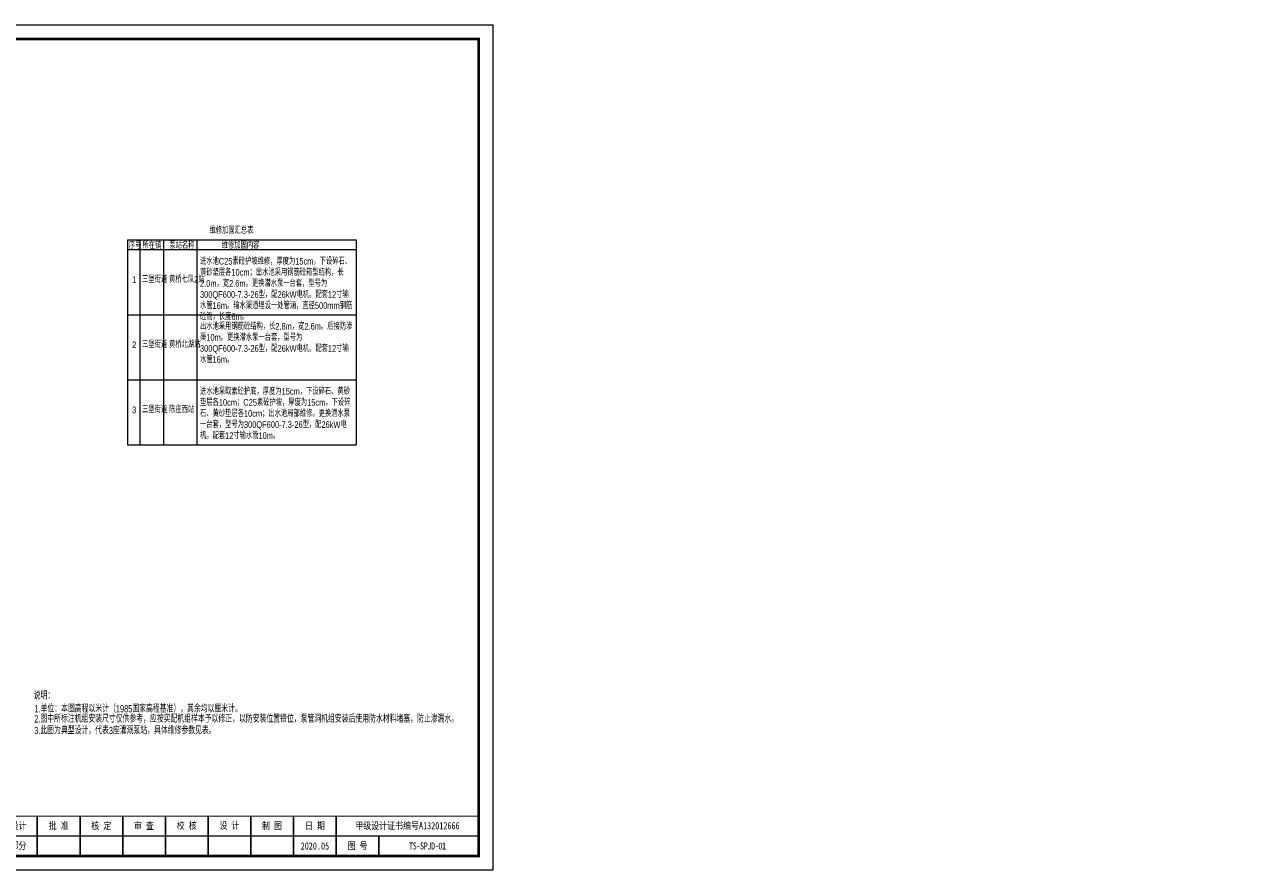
# Model space of a CAD drawing. Header units: inches. Extents: x 30313 to 48753, y -118909 to -59191.
# Tile 4 of 4: x 42601 to 48753, y -63392 to -59191. Entities that reach past the tile are written whole.
import ezdxf
from ezdxf.enums import TextEntityAlignment as Align

# ---------------------------------------------------------------- set-up
doc = ezdxf.new("R2010")
doc.units = ezdxf.units.IN
doc.header["$MEASUREMENT"] = 0
for name, color, linetype, lineweight in [('标注线', 7, 'Continuous', 18), ('细实线', 7, 'Continuous', 18), ('细实线 @ 1', 7, 'Continuous', 18)]:
    doc.layers.add(name, color=color, linetype=linetype, lineweight=lineweight)
doc.styles.add('biaokuang', font='hztxt_e.shx', dxfattribs={"width": 0.7, "height": 35, "bigfont": 'hztxt.shx'})
doc.styles.add('jiang', font='hztxt_e.shx', dxfattribs={"width": 0.65, "height": 35, "bigfont": 'hztxt.shx'})
doc.styles.add('图框', font='txt', dxfattribs={"width": 0.8})

# ---------------------------------------------------------------- blocks, each defined once
blk = doc.blocks.new('A$C05D009C4')
h = blk.add_hatch(color=152)
h.dxf.hatch_style = 1
h.paths.add_polyline_path([(38.77, 12, 1), (29.09, 12, 1)])
h.paths.add_polyline_path([(38.6, 12, 1), (29.25, 12, 1)], flags=16)
h = blk.add_hatch(color=152)
h.dxf.hatch_style = 1
edge = h.paths.add_edge_path()
edge.add_arc((35.81, 9.58), 1.46, 43.3177, 70.37)
edge.add_arc((34.43, 5.71), 5.57, 70.37, 84.5285)
edge.add_arc((33.84, -0.42), 11.72, 84.5285, 95.1775)
edge.add_arc((33.98, 9.87), 1.83, 111.7966, 130.9174, ccw=False)
edge.add_arc((35.88, 5.13), 6.94, 98.8427, 111.7966, ccw=False)
edge.add_arc((36.95, -1.72), 13.87, 95.2104, 98.8427, ccw=False)
edge.add_ellipse((33.93, 12.29), major_axis=(-1.77, 0), ratio=0.877698, start_angle=172.6539, end_angle=176.913)
edge.add_arc((35.52, 1.96), 10.25, 88.9999, 98.5227)
edge.add_arc((35.13, 4.59), 7.59, 98.5227, 116.8491)
edge.add_arc((32.25, 10.26), 1.23, 116.8491, 139.2901)
edge.add_arc((31.47, 10.94), 0.195, 139.2901, 263.0506)
edge.add_arc((31.65, 12.44), 1.71, 263.0506, 272.1363)
edge.add_arc((32.82, -18.86), 29.62, 88.4627, 92.1363, ccw=False)
edge.add_arc((33.48, 5.65), 5.1, 68.0711, 88.4627, ccw=False)
edge.add_arc((37.59, -10.92), 21.41, 95.9129, 98.7952)
edge.add_arc((36.22, -2.08), 12.47, 98.7952, 117.8497)
edge.add_arc((94.72, -228.49), 245.99, 104.7704, 105.1579, ccw=False)
edge.add_line((32, 9.37), (31.2, 9.05))
edge.add_arc((52.56, -88.12), 99.49, 100.9063, 102.3983, ccw=False)
edge.add_line((33.74, 9.57), (33.13, 9.38))
edge.add_arc((30.82, 37.97), 28.69, 274.6178, 279.6944)
edge.add_arc((34.88, 14.2), 4.57, 279.6944, 287.6119)
edge.add_arc((35.76, 11.42), 1.65, 287.6119, 311.5141)
edge.add_arc((36.67, 10.39), 0.275, 311.5141, 403.3177)
edge = h.paths.add_edge_path()
edge.add_arc((38.35, 13.14), 2.07, 138.9742, 204.1181, ccw=False)
edge.add_line((36.79, 14.49), (35.09, 14.49))
edge.add_line((35.09, 14.49), (35.09, 15.08))
edge.add_line((35.09, 15.08), (32.76, 15.08))
edge.add_line((32.76, 15.08), (32.76, 14.49))
edge.add_line((32.76, 14.49), (31.07, 14.49))
edge.add_arc((29.51, 13.14), 2.07, -24.1181, 41.0258, ccw=False)
edge.add_arc((27.97, 13.82), 3.75, 314.3441, 335.8819, ccw=False)
edge.add_arc((29.92, 14.18), 3.11, 282.3877, 290.1466)
edge.add_arc((26.86, 22.53), 12, 290.1466, 296.6495)
edge.add_ellipse((33.93, 12.29), major_axis=(-1.77, 0), ratio=0.877698, start_angle=176.913, end_angle=378.3747, ccw=False)
edge.add_ellipse((33.93, 12.29), major_axis=(-1.77, 0), ratio=0.877698, start_angle=172.6539, end_angle=176.913, ccw=False)
edge.add_ellipse((33.93, 12.29), major_axis=(-1.77, 0), ratio=0.877698, start_angle=161.6253, end_angle=172.6539, ccw=False)
edge.add_arc((40.99, 22.53), 12, 243.3505, 249.8534)
edge.add_arc((37.93, 14.18), 3.11, 249.8534, 257.6123)
edge.add_arc((39.89, 13.82), 3.75, 204.1181, 225.6559, ccw=False)
at = {"lineweight": 0}
for p, q in [((0, 0), (0, 297)), ((0, 297), (420, 297)), ((420, 297), (420, 0)), ((415, 12), (235, 12)), ((420, 0), (0, 0))]:
    blk.add_line(p, q, dxfattribs=at)
for p, q in [((25, 292), (7, 292)), ((7, 292), (7, 202)), ((13, 292), (13, 202)), ((19, 292), (19, 202)), ((25, 277), (7, 277)), ((25, 262), (7, 262)), ((25, 247), (7, 247)), ((25, 232), (7, 232)), ((25, 217), (7, 217)), ((25, 202), (7, 202)), ((120, 19), (120, 5)), ((165, 19), (165, 5)), ((235, 19), (235, 5)), ((260, 19), (260, 5)), ((275, 19), (275, 5)), ((290, 19), (290, 5)), ((305, 19), (305, 5)), ((320, 19), (320, 5)), ((335, 19), (335, 5)), ((350, 19), (350, 5)), ((365, 19), (365, 5)), ((380, 12), (380, 5))]:
    blk.add_line(p, q)
at = {"lineweight": 0, "const_width": 1}
blk.add_lwpolyline([(25, 292), (415, 292), (415, 5), (25, 5)], close=True, dxfattribs=at)
at = {"lineweight": 0, "const_width": 0.4}
blk.add_lwpolyline([(415, 19), (25, 19)], dxfattribs=at)
at = {"color": 152}
for points in [[(32.24, 11.8, -0.028382), (30.99, 11.26, -0.033867), (30.59, 11.14, 0.094254), (31.39, 12.29, 0.292155), (31.07, 14.49), (32.76, 14.49), (32.76, 15.08), (35.09, 15.08), (35.09, 14.49), (36.79, 14.49, 0.292155), (36.46, 12.29, 0.094254), (37.26, 11.14, -0.033867), (36.86, 11.26, -0.028382), (35.61, 11.8)], [(35.7, 12.21, 0.041575), (34, 12.1, 0.080135), (31.7, 11.36, 0.098231), (31.32, 11.07, 0.59944), (31.44, 10.75, 0.039664), (31.71, 10.73, -0.01603), (33.61, 10.74, -0.08921), (35.38, 10.38, 0.012577), (34.31, 10.24, 0.083333), (30.4, 8.94, -0.001691), (32, 9.37), (31.2, 9.05, -0.00651), (33.74, 9.57), (33.13, 9.38, 0.022155), (35.65, 9.7, 0.03456), (36.26, 9.85, 0.104673), (36.86, 10.18, 0.423464), (36.87, 10.58, 0.118589), (36.3, 10.95, 0.061857), (34.96, 11.25, 0.046498), (32.79, 11.26, -0.083624), (33.3, 11.57, -0.056582), (34.81, 11.99, -0.015851), (35.69, 12.09)]]:
    blk.add_lwpolyline(points, format="xyb", dxfattribs=at)
for radius in [4.84, 4.68]:
    blk.add_circle((33.93, 12), radius, dxfattribs=at)
blk.add_arc((35.88, 5.13), 6.94, 98.8427, 111.7966, dxfattribs=at)
for start_param, end_param in [(2.820893, 6.603885), (3.013378, 3.087714)]:
    blk.add_ellipse((33.93, 12.29), major_axis=(-1.77, 0), ratio=0.877698, start_param=start_param, end_param=end_param, dxfattribs=at)
at = {"style": '图框'}
for s, height, width, p in [('江苏省水利勘测设计研究院有限公司', 3.75, 0.9, (78.13, 13.75)), ('铜山区2020年农业水价综合改革及农田水利 ', 2.0001, 0.8, (142.97, 14.85)), ('Jiangsu Surveying and Design Institute of Water Resources Co., Ltd.', 2, 0.8, (77.96, 9.01)), ('设施维修养护资金项目实施方案（区级）', 2.1054, 0.8, (142.99, 10.78))]:
    blk.add_text(s, height=height, dxfattribs=dict(at, width=width)).set_placement(p, align=Align.MIDDLE)
for s, p in [('实施方案', (242.83, 15.5)), ('水  工', (242.83, 8.5))]:
    blk.add_text(s, height=2.5, dxfattribs=at).set_placement(p, align=Align.MIDDLE_CENTER)
at = {"char_height": 2.5, "rotation": 90, "style": '图框'}
for s, insert, attachment_point in [('日 期', (10, 239.5), 5), ('会签者', (10, 224.5), 5), ('会签专业', (10, 209.5), 5), ('江苏省水利勘测设计研究院有限公司\\P地址：扬州市吉安路209号吉安大厦1号楼  邮编：225127\\P电话：0514-87860116  传真：0514-87889101\\P声明：未经授权，不得翻印、传播或它用。', (5.88, 6.3), 1)]:
    blk.add_mtext(s, dxfattribs=dict(at, insert=insert, attachment_point=attachment_point))
at = {"char_height": 2.5, "attachment_point": 5, "style": '图框'}
for s, insert in [('设计', (253.4, 15.5)), ('批 准', (267.5, 15.5)), ('核 定', (282.44, 15.47)), ('审 查', (297.43, 15.47)), ('校 核', (312.47, 15.54)), ('设 计', (327.47, 15.59)), ('制 图', (342.42, 15.48)), ('甲级设计证书编号A132012666', (390, 15.5)), ('日 期', (357.5, 15.5)), ('部分', (253.4, 8.5)), ('2020.05', (357.5, 8.5)), ('图 号', (372.5, 8.5))]:
    blk.add_mtext(s, dxfattribs=dict(at, insert=insert))

msp = doc.modelspace()

# ---------------------------------------------------------------- linework, layer by layer
at = {"layer": '细实线', "color": 0}
for p, q in [((43111.366, -60260.114), (44247.955, -60260.114)), ((43111.366, -60260.114), (43111.366, -61278.071)), ((43172.342, -60260.114), (43172.342, -61278.071)), ((43290.884, -60260.114), (43290.884, -61278.071)), ((43455.578, -60260.114), (43455.578, -61278.071)), ((44247.955, -60260.114), (44247.955, -61278.071)), ((43111.366, -60308.58), (44247.955, -60308.58)), ((43290.884, -60415.843), (43291.094, -60415.843)), ((43111.366, -60631.744), (44247.955, -60631.744)), ((43111.366, -60954.907), (44247.955, -60954.907)), ((43111.366, -61278.071), (44247.955, -61278.071))]:
    msp.add_line(p, q, dxfattribs=at)

# ---------------------------------------------------------------- block references
at = {"xscale": 14.14285717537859, "yscale": 14.14285713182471, "zscale": 14.14285717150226}
msp.add_blockref('A$C05D009C4', (38986.49, -63391.787), dxfattribs=at)

# ---------------------------------------------------------------- texts
at = {"insert": (44601.128, -63271.573), "char_height": 35.35714, "width": 453.44796, "attachment_point": 5, "style": '图框'}
msp.add_mtext('{\\T0.9;TS-SPJD-01}', dxfattribs=at)
at = {"layer": '标注线', "color": 7, "style": 'jiang', "width": 0.7}
for s, p in [('说明：', (42645.63, -62542.46)), ('   1.单位：本图高程以米计（1985国家高程基准），其余均以厘米计。', (42618.787, -62607.382)), (' 2.图中所标注机组安装尺寸仅供参考，应按实配机组样本予以修正，以防安装位置错位，泵管洞机组安装后使用防水材料堵塞，防止渗漏水。', (42638.033, -62657.841)), (' 3.此图为典型设计，代表3座灌溉泵站，具体维修参数见表。', (42638.033, -62715.47))]:
    msp.add_text(s, height=36, dxfattribs=at).set_placement(p)
at = {"layer": '细实线 @ 1', "color": 0, "char_height": 33, "attachment_point": 1, "style": 'biaokuang'}
for s, width, gutter_width, insert in [('维修加固汇总表', 584.76287, 125, (43518.988, -60196.316)), (' 序号', 116.32919, 125, (43108.027, -60270.626)), ('所在镇', 145.66854, 125, (43185.92, -60270.626)), ('泵站名称', 189.40076, 125, (43319.236, -60270.626)), ('维修加固内容', 259.39695, 125, (43579.662, -60270.626)), ('进水池C25素砼护坡维修，厚度为15cm，下设碎石、黄砂垫层各10cm；出水池采用钢筋砼箱型结构，长2.0m，宽2.6m。更换潜水泵一台套，型号为300QF600-7.3-26型，配26kW电机。配套12寸输水管16m。输水渠道埋设一处管涵，直径500mm钢筋砼管，长度6m。 ', 756.56674, 125, (43471.758, -60349.7)), ('1', 116.32919, 125, (43134.505, -60441.9)), ('三堡街道', 153.71261, 200, (43183.823, -60439.697)), ('黄桥七队2站', 297.43438, 125, (43318.214, -60439.894)), ('{\\C256;出水池采用钢筋砼结构，长2.8m，宽2.6m。后接防渗渠10m。更换潜水泵一台套，型号为300QF600-7.3-26型，配26kW电机。配套12寸输水管16m。 }', 756.56674, 125, (43471.758, -60672.864)), ('2', 116.32919, 125, (43134.505, -60765.064)), ('三堡街道', 153.71261, 200, (43183.823, -60762.861)), ('黄桥北湖站', 297.43438, 125, (43318.214, -60763.057)), ('{\\C256;进水池采取素砼护底，厚度为15cm，下设碎石、黄砂垫层各10cm；C25素砼护坡，厚度为15cm，下设碎石、黄砂垫层各10cm；出水池局部维修。更换潜水泵一台套，型号为300QF600-7.3-26型，配26kW电机。配套12寸输水管10m。 }', 756.56674, 125, (43471.758, -60996.028)), ('3', 116.32919, 125, (43134.505, -61088.227)), ('三堡街道', 153.71261, 200, (43183.823, -61086.025)), ('陈庄西站', 297.43438, 125, (43318.214, -61086.221))]:
    msp.add_mtext_dynamic_manual_height_columns(s, width=width, gutter_width=gutter_width, heights=[0], dxfattribs=dict(at, insert=insert))

doc.saveas('drawing.dxf')
